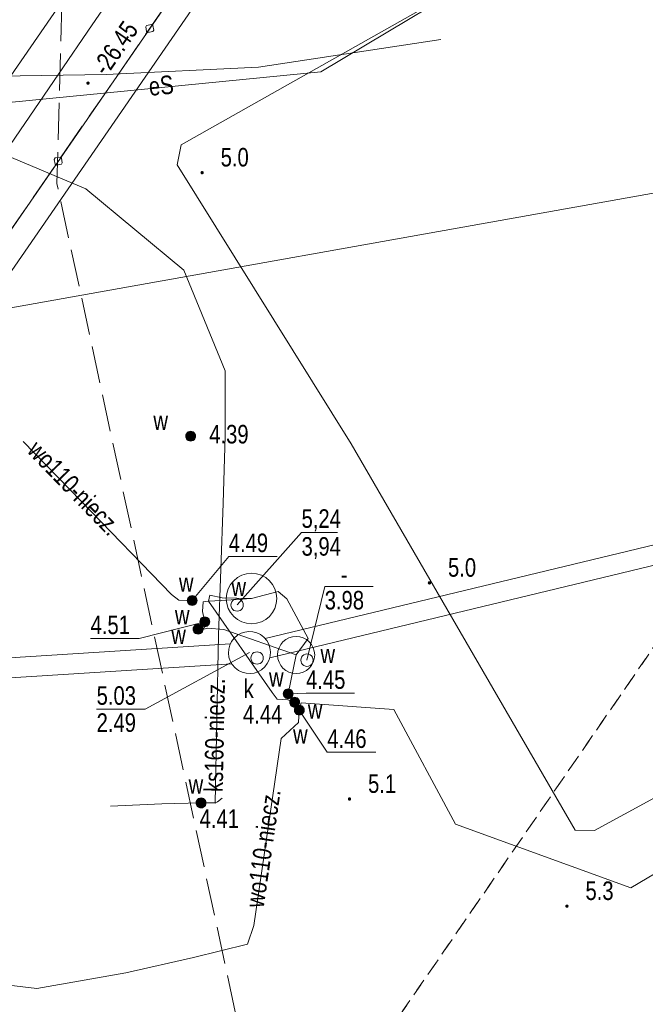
# Model space of a CAD drawing. Header units: metres. Extents: x 5450672 to 5451002, y 5973437 to 5973741.
# Tile 19 of 54: x 5450812 to 5450837, y 5973570 to 5973609. Entities that reach past the tile are written whole.
import ezdxf
from ezdxf.enums import TextEntityAlignment as Align

# ---------------------------------------------------------------- set-up
doc = ezdxf.new("R2010")
doc.units = ezdxf.units.M
doc.linetypes.add('L_0_03', pattern=[1, 0.5, -0.5])
doc.linetypes.add('L_0_06', pattern=[2, 1.5, -0.5])
for name, color, linetype, lineweight in [('GESUZY', 96, 'CONTINUOUS', 18), ('GSLKBA', 7, 'CONTINUOUS', 18), ('GSPWPN', 7, 'CONTINUOUS', 13), ('GSPWPN_O', 7, 'CONTINUOUS', 13), ('GSPWPS', 7, 'CONTINUOUS', 13), ('GSPWPS_O', 7, 'CONTINUOUS', 13), ('GSSINK', 7, 'CONTINUOUS', 18), ('GSSKOA', 7, 'CONTINUOUS', 18), ('GULEPR', 1, 'CONTINUOUS', 18), ('GULEPR_O', 1, 'CONTINUOUS', 18), ('GULKPR', 36, 'CONTINUOUS', 18), ('GULKPR_O', 36, 'CONTINUOUS', 18), ('GULWPR', 5, 'CONTINUOUS', 18), ('GULWPR_O', 5, 'CONTINUOUS', 18), ('GUPIWZ', 7, 'CONTINUOUS', 18), ('GUPIWZ_O', 7, 'CONTINUOUS', 18), ('GUPPRZ_O', 7, 'CONTINUOUS', 18), ('GUPWZA', 5, 'CONTINUOUS', 18), ('GUPWZA_O', 5, 'CONTINUOUS', 18), ('GUSIKP', 7, 'CONTINUOUS', 18)]:
    doc.layers.add(name, color=color, linetype=linetype, lineweight=lineweight)
doc.styles.add('Arial', font='Arial.ttf')

msp = doc.modelspace()

# ---------------------------------------------------------------- hatches: boundary and pattern name
at = {"layer": 'GSPWPN', "linetype": 'Continuous', "lineweight": 13, "true_color": 0x000000}
for points in [[(5450819.318, 5973603.151), (5450819.322, 5973603.162), (5450819.329, 5973603.171), (5450819.339, 5973603.178), (5450819.349, 5973603.182), (5450819.361, 5973603.184), (5450819.373, 5973603.182), (5450819.384, 5973603.178), (5450819.393, 5973603.171), (5450819.4, 5973603.162), (5450819.404, 5973603.151), (5450819.406, 5973603.139), (5450819.404, 5973603.127), (5450819.4, 5973603.116), (5450819.393, 5973603.107), (5450819.384, 5973603.1), (5450819.373, 5973603.096), (5450819.361, 5973603.094), (5450819.349, 5973603.096), (5450819.339, 5973603.1), (5450819.329, 5973603.107), (5450819.322, 5973603.116), (5450819.318, 5973603.127), (5450819.316, 5973603.139)], [(5450828.505, 5973586.574), (5450828.509, 5973586.584), (5450828.516, 5973586.594), (5450828.526, 5973586.601), (5450828.536, 5973586.605), (5450828.548, 5973586.607), (5450828.56, 5973586.605), (5450828.57, 5973586.601), (5450828.58, 5973586.594), (5450828.587, 5973586.584), (5450828.591, 5973586.574), (5450828.593, 5973586.562), (5450828.591, 5973586.55), (5450828.587, 5973586.539), (5450828.58, 5973586.53), (5450828.57, 5973586.523), (5450828.56, 5973586.519), (5450828.548, 5973586.517), (5450828.536, 5973586.519), (5450828.526, 5973586.523), (5450828.516, 5973586.53), (5450828.509, 5973586.539), (5450828.505, 5973586.55), (5450828.503, 5973586.562)], [(5450825.275, 5973577.839), (5450825.279, 5973577.849), (5450825.286, 5973577.859), (5450825.296, 5973577.866), (5450825.306, 5973577.87), (5450825.318, 5973577.872), (5450825.33, 5973577.87), (5450825.341, 5973577.866), (5450825.35, 5973577.859), (5450825.357, 5973577.849), (5450825.361, 5973577.839), (5450825.363, 5973577.827), (5450825.361, 5973577.815), (5450825.357, 5973577.804), (5450825.35, 5973577.795), (5450825.341, 5973577.788), (5450825.33, 5973577.784), (5450825.318, 5973577.782), (5450825.306, 5973577.784), (5450825.296, 5973577.788), (5450825.286, 5973577.795), (5450825.279, 5973577.804), (5450825.275, 5973577.815), (5450825.273, 5973577.827)], [(5450834.06, 5973573.51), (5450834.064, 5973573.52), (5450834.071, 5973573.53), (5450834.081, 5973573.537), (5450834.091, 5973573.541), (5450834.103, 5973573.543), (5450834.115, 5973573.541), (5450834.126, 5973573.537), (5450834.135, 5973573.53), (5450834.142, 5973573.52), (5450834.146, 5973573.51), (5450834.148, 5973573.498), (5450834.146, 5973573.486), (5450834.142, 5973573.475), (5450834.135, 5973573.466), (5450834.126, 5973573.459), (5450834.115, 5973573.455), (5450834.103, 5973573.453), (5450834.091, 5973573.455), (5450834.081, 5973573.459), (5450834.071, 5973573.466), (5450834.064, 5973573.475), (5450834.06, 5973573.486), (5450834.058, 5973573.498)]]:
    msp.add_hatch(color=18, dxfattribs=at).paths.add_polyline_path(points)
at = {"layer": 'GSPWPS', "linetype": 'Continuous', "lineweight": 13, "true_color": 0x000000}
msp.add_hatch(color=18, dxfattribs=at).paths.add_polyline_path([(5450814.707, 5973606.772), (5450814.711, 5973606.782), (5450814.718, 5973606.792), (5450814.728, 5973606.799), (5450814.738, 5973606.803), (5450814.75, 5973606.805), (5450814.762, 5973606.803), (5450814.773, 5973606.799), (5450814.782, 5973606.792), (5450814.789, 5973606.782), (5450814.793, 5973606.772), (5450814.795, 5973606.76), (5450814.793, 5973606.748), (5450814.789, 5973606.737), (5450814.782, 5973606.728), (5450814.773, 5973606.721), (5450814.762, 5973606.717), (5450814.75, 5973606.715), (5450814.738, 5973606.717), (5450814.728, 5973606.721), (5450814.718, 5973606.728), (5450814.711, 5973606.737), (5450814.707, 5973606.748), (5450814.705, 5973606.76)])
at = {"layer": 'GUPWZA', "linetype": 'Continuous', "lineweight": 18, "true_color": 0x0000ff}
for points in [[(5450818.707, 5973592.542), (5450818.727, 5973592.59), (5450818.759, 5973592.631), (5450818.8, 5973592.663), (5450818.848, 5973592.683), (5450818.9, 5973592.69), (5450818.952, 5973592.683), (5450819, 5973592.663), (5450819.041, 5973592.631), (5450819.073, 5973592.59), (5450819.093, 5973592.542), (5450819.1, 5973592.49), (5450819.093, 5973592.438), (5450819.073, 5973592.39), (5450819.041, 5973592.349), (5450819, 5973592.317), (5450818.952, 5973592.297), (5450818.9, 5973592.29), (5450818.848, 5973592.297), (5450818.8, 5973592.317), (5450818.759, 5973592.349), (5450818.727, 5973592.39), (5450818.707, 5973592.438), (5450818.7, 5973592.49)], [(5450818.767, 5973585.902), (5450818.787, 5973585.95), (5450818.819, 5973585.991), (5450818.86, 5973586.023), (5450818.908, 5973586.043), (5450818.96, 5973586.05), (5450819.012, 5973586.043), (5450819.06, 5973586.023), (5450819.101, 5973585.991), (5450819.133, 5973585.95), (5450819.153, 5973585.902), (5450819.16, 5973585.85), (5450819.153, 5973585.798), (5450819.133, 5973585.75), (5450819.101, 5973585.709), (5450819.06, 5973585.677), (5450819.012, 5973585.657), (5450818.96, 5973585.65), (5450818.908, 5973585.657), (5450818.86, 5973585.677), (5450818.819, 5973585.709), (5450818.787, 5973585.75), (5450818.767, 5973585.798), (5450818.76, 5973585.85)], [(5450819.277, 5973585.042), (5450819.297, 5973585.09), (5450819.329, 5973585.131), (5450819.37, 5973585.163), (5450819.418, 5973585.183), (5450819.47, 5973585.19), (5450819.522, 5973585.183), (5450819.57, 5973585.163), (5450819.611, 5973585.131), (5450819.643, 5973585.09), (5450819.663, 5973585.042), (5450819.67, 5973584.99), (5450819.663, 5973584.938), (5450819.643, 5973584.89), (5450819.611, 5973584.849), (5450819.57, 5973584.817), (5450819.522, 5973584.797), (5450819.47, 5973584.79), (5450819.418, 5973584.797), (5450819.37, 5973584.817), (5450819.329, 5973584.849), (5450819.297, 5973584.89), (5450819.277, 5973584.938), (5450819.27, 5973584.99)], [(5450819.007, 5973584.742), (5450819.027, 5973584.79), (5450819.059, 5973584.831), (5450819.1, 5973584.863), (5450819.148, 5973584.883), (5450819.2, 5973584.89), (5450819.252, 5973584.883), (5450819.3, 5973584.863), (5450819.341, 5973584.831), (5450819.373, 5973584.79), (5450819.393, 5973584.742), (5450819.4, 5973584.69), (5450819.393, 5973584.638), (5450819.373, 5973584.59), (5450819.341, 5973584.549), (5450819.3, 5973584.517), (5450819.252, 5973584.497), (5450819.2, 5973584.49), (5450819.148, 5973584.497), (5450819.1, 5973584.517), (5450819.059, 5973584.549), (5450819.027, 5973584.59), (5450819.007, 5973584.638), (5450819, 5973584.69)], [(5450822.647, 5973582.132), (5450822.667, 5973582.18), (5450822.699, 5973582.221), (5450822.74, 5973582.253), (5450822.788, 5973582.273), (5450822.84, 5973582.28), (5450822.892, 5973582.273), (5450822.94, 5973582.253), (5450822.981, 5973582.221), (5450823.013, 5973582.18), (5450823.033, 5973582.132), (5450823.04, 5973582.08), (5450823.033, 5973582.028), (5450823.013, 5973581.98), (5450822.981, 5973581.939), (5450822.94, 5973581.907), (5450822.892, 5973581.887), (5450822.84, 5973581.88), (5450822.788, 5973581.887), (5450822.74, 5973581.907), (5450822.699, 5973581.939), (5450822.667, 5973581.98), (5450822.647, 5973582.028), (5450822.64, 5973582.08)], [(5450822.907, 5973581.792), (5450822.927, 5973581.84), (5450822.959, 5973581.881), (5450823, 5973581.913), (5450823.048, 5973581.933), (5450823.1, 5973581.94), (5450823.152, 5973581.933), (5450823.2, 5973581.913), (5450823.241, 5973581.881), (5450823.273, 5973581.84), (5450823.293, 5973581.792), (5450823.3, 5973581.74), (5450823.293, 5973581.688), (5450823.273, 5973581.64), (5450823.241, 5973581.599), (5450823.2, 5973581.567), (5450823.152, 5973581.547), (5450823.1, 5973581.54), (5450823.048, 5973581.547), (5450823, 5973581.567), (5450822.959, 5973581.599), (5450822.927, 5973581.64), (5450822.907, 5973581.688), (5450822.9, 5973581.74)], [(5450823.097, 5973581.472), (5450823.117, 5973581.52), (5450823.149, 5973581.561), (5450823.19, 5973581.593), (5450823.238, 5973581.613), (5450823.29, 5973581.62), (5450823.342, 5973581.613), (5450823.39, 5973581.593), (5450823.431, 5973581.561), (5450823.463, 5973581.52), (5450823.483, 5973581.472), (5450823.49, 5973581.42), (5450823.483, 5973581.368), (5450823.463, 5973581.32), (5450823.431, 5973581.279), (5450823.39, 5973581.247), (5450823.342, 5973581.227), (5450823.29, 5973581.22), (5450823.238, 5973581.227), (5450823.19, 5973581.247), (5450823.149, 5973581.279), (5450823.117, 5973581.32), (5450823.097, 5973581.368), (5450823.09, 5973581.42)], [(5450819.127, 5973577.722), (5450819.147, 5973577.77), (5450819.179, 5973577.811), (5450819.22, 5973577.843), (5450819.268, 5973577.863), (5450819.32, 5973577.87), (5450819.372, 5973577.863), (5450819.42, 5973577.843), (5450819.461, 5973577.811), (5450819.493, 5973577.77), (5450819.513, 5973577.722), (5450819.52, 5973577.67), (5450819.513, 5973577.618), (5450819.493, 5973577.57), (5450819.461, 5973577.529), (5450819.42, 5973577.497), (5450819.372, 5973577.477), (5450819.32, 5973577.47), (5450819.268, 5973577.477), (5450819.22, 5973577.497), (5450819.179, 5973577.529), (5450819.147, 5973577.57), (5450819.127, 5973577.618), (5450819.12, 5973577.67)]]:
    msp.add_hatch(color=5, dxfattribs=at).paths.add_polyline_path(points)

# ---------------------------------------------------------------- linework, layer by layer
at = {"layer": 'GESUZY', "color": 96, "linetype": 'L_0_03', "lineweight": 18, "flags": 128}
msp.add_lwpolyline([(5450804.595, 5973540.312), (5450804.932, 5973547.151), (5450806.002, 5973547.514), (5450814.016, 5973547.14), (5450814.418, 5973550.343), (5450891.608, 5973662.265), (5450935.608, 5973598.484), (5450934.22, 5973591.65), (5450807.74, 5973509.03), (5450803.745, 5973511.267)], close=True, dxfattribs=at)
msp.add_lwpolyline([(5450814.418, 5973550.343), (5450891.608, 5973662.265)], dxfattribs=at)
at = {"layer": 'GSLKBA', "color": 7, "linetype": 'Continuous', "lineweight": 18, "flags": 128}
msp.add_lwpolyline([(5450742.38, 5973503.004), (5450746.3, 5973507.68), (5450752.58, 5973515.69), (5450758.55, 5973523.94), (5450764.29, 5973532.18), (5450769.97, 5973540.41), (5450775.66, 5973548.65), (5450781.33, 5973556.88), (5450787, 5973565.1), (5450792.67, 5973573.31), (5450798.36, 5973581.56), (5450804.06, 5973589.82), (5450809.71, 5973598.04), (5450815.4, 5973606.29), (5450821.08, 5973614.52), (5450826.76, 5973622.77), (5450832.42, 5973630.97), (5450838.11, 5973639.2)], dxfattribs=at)
for points in [[(5450817.174, 5973608.802), (5450817.119, 5973608.84), (5450817.083, 5973609.037), (5450817.121, 5973609.092), (5450817.318, 5973609.128), (5450817.373, 5973609.09), (5450817.409, 5973608.893), (5450817.371, 5973608.838)], [(5450817.174, 5973608.802), (5450817.119, 5973608.84), (5450817.083, 5973609.037), (5450817.121, 5973609.092), (5450817.318, 5973609.128), (5450817.373, 5973609.09), (5450817.409, 5973608.893), (5450817.371, 5973608.838)], [(5450813.477, 5973603.443), (5450813.422, 5973603.481), (5450813.386, 5973603.677), (5450813.424, 5973603.733), (5450813.62, 5973603.769), (5450813.675, 5973603.731), (5450813.712, 5973603.534), (5450813.674, 5973603.479)], [(5450813.477, 5973603.443), (5450813.422, 5973603.481), (5450813.386, 5973603.677), (5450813.424, 5973603.733), (5450813.62, 5973603.769), (5450813.675, 5973603.731), (5450813.712, 5973603.534), (5450813.674, 5973603.479)]]:
    msp.add_lwpolyline(points, close=True, dxfattribs=at)
at = {"layer": 'GSPWPN', "color": 7, "linetype": 'Continuous', "lineweight": 13, "flags": 128}
for points in [[(5450819.318, 5973603.151), (5450819.322, 5973603.162), (5450819.329, 5973603.171), (5450819.339, 5973603.178), (5450819.349, 5973603.182), (5450819.361, 5973603.184), (5450819.373, 5973603.182), (5450819.384, 5973603.178), (5450819.393, 5973603.171), (5450819.4, 5973603.162), (5450819.404, 5973603.151), (5450819.406, 5973603.139), (5450819.404, 5973603.127), (5450819.4, 5973603.116), (5450819.393, 5973603.107), (5450819.384, 5973603.1), (5450819.373, 5973603.096), (5450819.361, 5973603.094), (5450819.349, 5973603.096), (5450819.339, 5973603.1), (5450819.329, 5973603.107), (5450819.322, 5973603.116), (5450819.318, 5973603.127), (5450819.316, 5973603.139)], [(5450828.505, 5973586.574), (5450828.509, 5973586.584), (5450828.516, 5973586.594), (5450828.526, 5973586.601), (5450828.536, 5973586.605), (5450828.548, 5973586.607), (5450828.56, 5973586.605), (5450828.57, 5973586.601), (5450828.58, 5973586.594), (5450828.587, 5973586.584), (5450828.591, 5973586.574), (5450828.593, 5973586.562), (5450828.591, 5973586.55), (5450828.587, 5973586.539), (5450828.58, 5973586.53), (5450828.57, 5973586.523), (5450828.56, 5973586.519), (5450828.548, 5973586.517), (5450828.536, 5973586.519), (5450828.526, 5973586.523), (5450828.516, 5973586.53), (5450828.509, 5973586.539), (5450828.505, 5973586.55), (5450828.503, 5973586.562)], [(5450825.275, 5973577.839), (5450825.279, 5973577.849), (5450825.286, 5973577.859), (5450825.296, 5973577.866), (5450825.306, 5973577.87), (5450825.318, 5973577.872), (5450825.33, 5973577.87), (5450825.341, 5973577.866), (5450825.35, 5973577.859), (5450825.357, 5973577.849), (5450825.361, 5973577.839), (5450825.363, 5973577.827), (5450825.361, 5973577.815), (5450825.357, 5973577.804), (5450825.35, 5973577.795), (5450825.341, 5973577.788), (5450825.33, 5973577.784), (5450825.318, 5973577.782), (5450825.306, 5973577.784), (5450825.296, 5973577.788), (5450825.286, 5973577.795), (5450825.279, 5973577.804), (5450825.275, 5973577.815), (5450825.273, 5973577.827)], [(5450834.06, 5973573.51), (5450834.064, 5973573.52), (5450834.071, 5973573.53), (5450834.081, 5973573.537), (5450834.091, 5973573.541), (5450834.103, 5973573.543), (5450834.115, 5973573.541), (5450834.126, 5973573.537), (5450834.135, 5973573.53), (5450834.142, 5973573.52), (5450834.146, 5973573.51), (5450834.148, 5973573.498), (5450834.146, 5973573.486), (5450834.142, 5973573.475), (5450834.135, 5973573.466), (5450834.126, 5973573.459), (5450834.115, 5973573.455), (5450834.103, 5973573.453), (5450834.091, 5973573.455), (5450834.081, 5973573.459), (5450834.071, 5973573.466), (5450834.064, 5973573.475), (5450834.06, 5973573.486), (5450834.058, 5973573.498)]]:
    msp.add_lwpolyline(points, close=True, dxfattribs=at)
at = {"layer": 'GSPWPS', "color": 7, "linetype": 'Continuous', "lineweight": 13, "flags": 128}
msp.add_lwpolyline([(5450814.707, 5973606.772), (5450814.711, 5973606.782), (5450814.718, 5973606.792), (5450814.728, 5973606.799), (5450814.738, 5973606.803), (5450814.75, 5973606.805), (5450814.762, 5973606.803), (5450814.773, 5973606.799), (5450814.782, 5973606.792), (5450814.789, 5973606.782), (5450814.793, 5973606.772), (5450814.795, 5973606.76), (5450814.793, 5973606.748), (5450814.789, 5973606.737), (5450814.782, 5973606.728), (5450814.773, 5973606.721), (5450814.762, 5973606.717), (5450814.75, 5973606.715), (5450814.738, 5973606.717), (5450814.728, 5973606.721), (5450814.718, 5973606.728), (5450814.711, 5973606.737), (5450814.707, 5973606.748), (5450814.705, 5973606.76)], close=True, dxfattribs=at)
at = {"layer": 'GSSINK', "color": 7, "linetype": 'Continuous', "lineweight": 18, "flags": 128}
msp.add_lwpolyline([(5450898.152, 5973724.595), (5450895.74, 5973721.1), (5450888.37, 5973710.41), (5450864.3, 5973675.5), (5450848.97, 5973653.28), (5450825.56, 5973619.34), (5450800.71, 5973583.31), (5450779.56, 5973552.63), (5450763.23, 5973528.96), (5450755.93, 5973518.6), (5450744.27, 5973503.7), (5450743.237, 5973502.493), (5450731.904, 5973509.257), (5450733.85, 5973511.51), (5450743.62, 5973523.84), (5450753.2, 5973537.31), (5450769.65, 5973561.17), (5450790.4, 5973591.26), (5450815.86, 5973628.18), (5450837.29, 5973659.24), (5450849.91, 5973677.54), (5450875.1, 5973714.07), (5450885.68, 5973729.4), (5450890.128, 5973735.85)], close=True, dxfattribs=at)
at = {"layer": 'GSSKOA', "color": 7, "linetype": 'L_0_06', "lineweight": 18, "flags": 128}
msp.add_lwpolyline([(5450732.736, 5973508.76), (5450737.66, 5973514.64), (5450749.5, 5973530.31), (5450755.17, 5973538.49), (5450760.82, 5973546.72), (5450766.52, 5973554.96), (5450772.2, 5973563.2), (5450777.88, 5973571.45), (5450783.54, 5973579.66), (5450789.24, 5973587.88), (5450794.91, 5973596.12), (5450800.57, 5973604.34), (5450806.24, 5973612.58), (5450811.93, 5973620.82), (5450817.62, 5973629.05), (5450823.28, 5973637.27), (5450828.99, 5973645.53), (5450834.65, 5973653.74), (5450840.33, 5973661.97), (5450846, 5973670.19), (5450851.68, 5973678.41), (5450857.36, 5973686.66), (5450863.04, 5973694.89), (5450868.71, 5973703.12), (5450874.38, 5973711.36), (5450880.05, 5973719.59), (5450886, 5973727.66), (5450889.17, 5973732.44), (5450890.749, 5973734.979), (5450897.56, 5973725.426), (5450894.88, 5973721.54), (5450889.21, 5973713.32), (5450883.53, 5973705.06), (5450877.87, 5973696.85), (5450872.16, 5973688.6), (5450866.48, 5973680.36), (5450860.82, 5973672.13), (5450855.15, 5973663.92), (5450843.79, 5973647.45), (5450838.11, 5973639.2), (5450832.42, 5973630.97), (5450826.76, 5973622.77), (5450821.08, 5973614.52), (5450815.4, 5973606.29), (5450809.71, 5973598.04), (5450804.06, 5973589.82), (5450798.36, 5973581.56), (5450792.67, 5973573.31), (5450787, 5973565.1), (5450781.33, 5973556.88), (5450775.66, 5973548.65), (5450769.97, 5973540.41), (5450764.29, 5973532.18), (5450758.55, 5973523.94), (5450752.58, 5973515.69), (5450746.3, 5973507.68), (5450742.38, 5973503.004)], close=True, dxfattribs=at)
at = {"layer": 'GULEPR', "color": 1, "linetype": 'Continuous', "lineweight": 18, "flags": 128}
for points in [[(5450739.328, 5973504.825), (5450739.51, 5973505.03), (5450748.75, 5973516.53), (5450757.42, 5973528.46), (5450895.375, 5973728.49)], [(5450804.73, 5973509.3), (5450851.08, 5973537.49), (5450860.86, 5973544.22), (5450861.09, 5973544.97), (5450860.86, 5973549.2), (5450849.08, 5973569.56), (5450843.15, 5973580.51), (5450842.49, 5973580.51), (5450835.22, 5973576.55), (5450834.44, 5973576.57), (5450825.39, 5973592.18), (5450818.35, 5973603.46), (5450818.51, 5973604.27), (5450831.25, 5973611.46)], [(5450831.25, 5973611.46), (5450824.16, 5973607.22), (5450811.55, 5973605.97), (5450810.17, 5973606.28), (5450807.11, 5973606.04)]]:
    msp.add_lwpolyline(points, dxfattribs=at)
at = {"layer": 'GULEPR', "color": 1, "linetype": 'L_0_06', "lineweight": 18, "flags": 128}
msp.add_lwpolyline([(5450789.461, 5973667.713), (5450796.892, 5973654.687), (5450804.273, 5973655.126), (5450805.357, 5973654.976), (5450820.742, 5973654.3), (5450814.124, 5973626.193), (5450813.497, 5973602.706), (5450821.304, 5973566.433), (5450840.051, 5973563.932), (5450875.145, 5973576.667), (5450907.685, 5973591.962), (5450908.552, 5973594.547)], dxfattribs=at)
at = {"layer": 'GULKPR', "color": 36, "linetype": 'Continuous', "lineweight": 18, "flags": 128}
for points in [[(5450829.01, 5973608.52), (5450821.64, 5973607.4), (5450815.48, 5973607.11), (5450805.06, 5973606.95), (5450802.98, 5973606.86), (5450802.39, 5973606.89), (5450801.89, 5973606.91)], [(5450820.17, 5973577.86), (5450819.98, 5973577.71), (5450819.89, 5973577.66), (5450820.03, 5973584.45), (5450820.21, 5973589.79), (5450820.29, 5973592.49), (5450820.29, 5973595.13), (5450818.62, 5973599.2), (5450814.66, 5973602.49), (5450810.01, 5973604.44), (5450806.41, 5973605.44), (5450802.72, 5973606.13), (5450801.89, 5973606.91)], [(5450821.909, 5973584.317), (5450901.11, 5973603.39)], [(5450843.181, 5973603.305), (5450803.476, 5973596.221), (5450802.889, 5973596.094), (5450791.989, 5973593.835), (5450752.453, 5973585.624)], [(5450901.302, 5973602.616), (5450822.101, 5973583.532)], [(5450751.268, 5973579.714), (5450820.505, 5973584.097)], [(5450820.557, 5973583.298), (5450751.104, 5973578.895)]]:
    msp.add_lwpolyline(points, dxfattribs=at)
at = {"layer": 'GULWPR', "color": 5, "linetype": 'Continuous', "lineweight": 18, "flags": 128}
for points in [[(5450794.71, 5973579.79), (5450799.5, 5973586.75), (5450802.45, 5973591.02), (5450805.93, 5973596.08), (5450810.82, 5973603.13), (5450814.92, 5973609.11), (5450818.7, 5973614.61), (5450822.55, 5973620.15), (5450827.8, 5973627.78), (5450830.5, 5973631.69), (5450834.43, 5973637.34), (5450836.1, 5973639.92), (5450840.83, 5973646.66), (5450845.49, 5973653.46), (5450851.15, 5973661.65), (5450857.09, 5973670.18), (5450863.91, 5973680.13), (5450866.28, 5973683.56), (5450870.41, 5973689.58), (5450873.93, 5973694.68), (5450877.4, 5973699.68), (5450887.25, 5973713.73), (5450890.91, 5973719.34)], [(5450818.96, 5973585.85), (5450818.42, 5973585.87), (5450818.12, 5973586.09), (5450814.47, 5973589.86), (5450812.13, 5973592.28)], [(5450819.62, 5973585.83), (5450819.68, 5973586.07), (5450820.17, 5973585.96), (5450821.36, 5973585.93)], [(5450819.62, 5973585.83), (5450820.13, 5973585.85), (5450821.36, 5973585.93)], [(5450823.16, 5973583.65), (5450823.65, 5973584.31), (5450822.78, 5973585.92), (5450822.43, 5973586.22), (5450821.36, 5973585.93)], [(5450819.43, 5973584.69), (5450819.47, 5973584.99), (5450819.38, 5973585.4), (5450819.4, 5973585.8), (5450819.62, 5973585.83)], [(5450823.1, 5973581.74), (5450822.83, 5973581.83), (5450822.4, 5973581.87), (5450822.19, 5973582.13), (5450819.62, 5973585.83)], [(5450823.16, 5973583.65), (5450820.24, 5973584.68), (5450819.58, 5973584.73), (5450819.43, 5973584.69)], [(5450823.1, 5973581.74), (5450822.84, 5973582.08), (5450823.16, 5973583.65)], [(5450823.29, 5973581.42), (5450823.1, 5973581.74)], [(5450844.4, 5973578.8), (5450836.69, 5973574.24), (5450829.6, 5973576.81), (5450827.11, 5973581.44), (5450823.92, 5973581.68), (5450823.36, 5973581.72), (5450823.29, 5973581.42)], [(5450801.15, 5973574.3), (5450802.25, 5973574.5), (5450803.14, 5973574.36), (5450803.65, 5973574.2), (5450806.81, 5973571.71), (5450809.27, 5973570.58), (5450812.68, 5973570.17), (5450816.28, 5973570.8), (5450819.02, 5973571.43), (5450821.2, 5973571.97), (5450821.45, 5973572.72), (5450822.55, 5973580.28), (5450823.25, 5973580.92), (5450823.29, 5973581.42)], [(5450819.9, 5973577.68), (5450819.32, 5973577.67), (5450817.73, 5973577.63), (5450815.66, 5973577.54)]]:
    msp.add_lwpolyline(points, dxfattribs=at)
at = {"layer": 'GUPIWZ', "color": 7, "linetype": 'Continuous', "lineweight": 18, "flags": 128}
for points in [[(5450820.775, 5973585.918), (5450820.84, 5973585.909), (5450820.9, 5973585.885), (5450820.952, 5973585.845), (5450820.992, 5973585.793), (5450821.016, 5973585.733), (5450821.025, 5973585.668), (5450821.016, 5973585.603), (5450820.992, 5973585.543), (5450820.952, 5973585.491), (5450820.9, 5973585.451), (5450820.84, 5973585.427), (5450820.775, 5973585.418), (5450820.71, 5973585.427), (5450820.65, 5973585.451), (5450820.598, 5973585.491), (5450820.558, 5973585.543), (5450820.534, 5973585.603), (5450820.525, 5973585.668), (5450820.534, 5973585.733), (5450820.558, 5973585.793), (5450820.598, 5973585.845), (5450820.65, 5973585.885), (5450820.71, 5973585.909)], [(5450821.581, 5973583.777), (5450821.646, 5973583.769), (5450821.706, 5973583.744), (5450821.758, 5973583.704), (5450821.798, 5973583.652), (5450821.823, 5973583.592), (5450821.831, 5973583.527), (5450821.823, 5973583.463), (5450821.798, 5973583.402), (5450821.758, 5973583.351), (5450821.706, 5973583.311), (5450821.646, 5973583.286), (5450821.581, 5973583.277), (5450821.516, 5973583.286), (5450821.456, 5973583.311), (5450821.404, 5973583.351), (5450821.365, 5973583.402), (5450821.34, 5973583.463), (5450821.331, 5973583.527), (5450821.34, 5973583.592), (5450821.365, 5973583.652), (5450821.404, 5973583.704), (5450821.456, 5973583.744), (5450821.516, 5973583.769)], [(5450823.6, 5973583.69), (5450823.665, 5973583.681), (5450823.725, 5973583.657), (5450823.777, 5973583.617), (5450823.817, 5973583.565), (5450823.841, 5973583.505), (5450823.85, 5973583.44), (5450823.841, 5973583.375), (5450823.817, 5973583.315), (5450823.777, 5973583.263), (5450823.725, 5973583.223), (5450823.665, 5973583.199), (5450823.6, 5973583.19), (5450823.535, 5973583.199), (5450823.475, 5973583.223), (5450823.423, 5973583.263), (5450823.383, 5973583.315), (5450823.359, 5973583.375), (5450823.35, 5973583.44), (5450823.359, 5973583.505), (5450823.383, 5973583.565), (5450823.423, 5973583.617), (5450823.475, 5973583.657), (5450823.535, 5973583.681)]]:
    msp.add_lwpolyline(points, close=True, dxfattribs=at)
at = {"layer": 'GUPPRZ_O', "color": 7, "linetype": 'Continuous', "lineweight": 13, "flags": 128}
msp.add_lwpolyline([(5450824.839, 5973588.6), (5450823.38, 5973588.6), (5450820.775, 5973585.67)], dxfattribs=at)
at = {"layer": 'GUPPRZ_O', "color": 5, "linetype": 'Continuous', "lineweight": 13, "flags": 128}
for points in [[(5450818.96, 5973585.85), (5450820.438, 5973587.634), (5450822.398, 5973587.634)], [(5450823.6, 5973583.44), (5450824.315, 5973586.41), (5450826.275, 5973586.41)], [(5450819.47, 5973584.99), (5450816.815, 5973584.321), (5450814.855, 5973584.321)], [(5450822.84, 5973582.08), (5450823.562, 5973582.109), (5450825.522, 5973582.109)], [(5450823.29, 5973581.42), (5450824.416, 5973579.721), (5450826.376, 5973579.721)]]:
    msp.add_lwpolyline(points, dxfattribs=at)
at = {"layer": 'GUPPRZ_O', "color": 36, "linetype": 'Continuous', "lineweight": 13, "flags": 128}
msp.add_lwpolyline([(5450821.275, 5973583.749), (5450817.059, 5973581.463), (5450815.099, 5973581.463)], dxfattribs=at)
at = {"layer": 'GUPWZA', "color": 5, "linetype": 'Continuous', "lineweight": 18, "flags": 128}
for points in [[(5450818.707, 5973592.542), (5450818.727, 5973592.59), (5450818.759, 5973592.631), (5450818.8, 5973592.663), (5450818.848, 5973592.683), (5450818.9, 5973592.69), (5450818.952, 5973592.683), (5450819, 5973592.663), (5450819.041, 5973592.631), (5450819.073, 5973592.59), (5450819.093, 5973592.542), (5450819.1, 5973592.49), (5450819.093, 5973592.438), (5450819.073, 5973592.39), (5450819.041, 5973592.349), (5450819, 5973592.317), (5450818.952, 5973592.297), (5450818.9, 5973592.29), (5450818.848, 5973592.297), (5450818.8, 5973592.317), (5450818.759, 5973592.349), (5450818.727, 5973592.39), (5450818.707, 5973592.438), (5450818.7, 5973592.49)], [(5450818.767, 5973585.902), (5450818.787, 5973585.95), (5450818.819, 5973585.991), (5450818.86, 5973586.023), (5450818.908, 5973586.043), (5450818.96, 5973586.05), (5450819.012, 5973586.043), (5450819.06, 5973586.023), (5450819.101, 5973585.991), (5450819.133, 5973585.95), (5450819.153, 5973585.902), (5450819.16, 5973585.85), (5450819.153, 5973585.798), (5450819.133, 5973585.75), (5450819.101, 5973585.709), (5450819.06, 5973585.677), (5450819.012, 5973585.657), (5450818.96, 5973585.65), (5450818.908, 5973585.657), (5450818.86, 5973585.677), (5450818.819, 5973585.709), (5450818.787, 5973585.75), (5450818.767, 5973585.798), (5450818.76, 5973585.85)], [(5450819.277, 5973585.042), (5450819.297, 5973585.09), (5450819.329, 5973585.131), (5450819.37, 5973585.163), (5450819.418, 5973585.183), (5450819.47, 5973585.19), (5450819.522, 5973585.183), (5450819.57, 5973585.163), (5450819.611, 5973585.131), (5450819.643, 5973585.09), (5450819.663, 5973585.042), (5450819.67, 5973584.99), (5450819.663, 5973584.938), (5450819.643, 5973584.89), (5450819.611, 5973584.849), (5450819.57, 5973584.817), (5450819.522, 5973584.797), (5450819.47, 5973584.79), (5450819.418, 5973584.797), (5450819.37, 5973584.817), (5450819.329, 5973584.849), (5450819.297, 5973584.89), (5450819.277, 5973584.938), (5450819.27, 5973584.99)], [(5450819.007, 5973584.742), (5450819.027, 5973584.79), (5450819.059, 5973584.831), (5450819.1, 5973584.863), (5450819.148, 5973584.883), (5450819.2, 5973584.89), (5450819.252, 5973584.883), (5450819.3, 5973584.863), (5450819.341, 5973584.831), (5450819.373, 5973584.79), (5450819.393, 5973584.742), (5450819.4, 5973584.69), (5450819.393, 5973584.638), (5450819.373, 5973584.59), (5450819.341, 5973584.549), (5450819.3, 5973584.517), (5450819.252, 5973584.497), (5450819.2, 5973584.49), (5450819.148, 5973584.497), (5450819.1, 5973584.517), (5450819.059, 5973584.549), (5450819.027, 5973584.59), (5450819.007, 5973584.638), (5450819, 5973584.69)], [(5450822.647, 5973582.132), (5450822.667, 5973582.18), (5450822.699, 5973582.221), (5450822.74, 5973582.253), (5450822.788, 5973582.273), (5450822.84, 5973582.28), (5450822.892, 5973582.273), (5450822.94, 5973582.253), (5450822.981, 5973582.221), (5450823.013, 5973582.18), (5450823.033, 5973582.132), (5450823.04, 5973582.08), (5450823.033, 5973582.028), (5450823.013, 5973581.98), (5450822.981, 5973581.939), (5450822.94, 5973581.907), (5450822.892, 5973581.887), (5450822.84, 5973581.88), (5450822.788, 5973581.887), (5450822.74, 5973581.907), (5450822.699, 5973581.939), (5450822.667, 5973581.98), (5450822.647, 5973582.028), (5450822.64, 5973582.08)], [(5450822.907, 5973581.792), (5450822.927, 5973581.84), (5450822.959, 5973581.881), (5450823, 5973581.913), (5450823.048, 5973581.933), (5450823.1, 5973581.94), (5450823.152, 5973581.933), (5450823.2, 5973581.913), (5450823.241, 5973581.881), (5450823.273, 5973581.84), (5450823.293, 5973581.792), (5450823.3, 5973581.74), (5450823.293, 5973581.688), (5450823.273, 5973581.64), (5450823.241, 5973581.599), (5450823.2, 5973581.567), (5450823.152, 5973581.547), (5450823.1, 5973581.54), (5450823.048, 5973581.547), (5450823, 5973581.567), (5450822.959, 5973581.599), (5450822.927, 5973581.64), (5450822.907, 5973581.688), (5450822.9, 5973581.74)], [(5450823.097, 5973581.472), (5450823.117, 5973581.52), (5450823.149, 5973581.561), (5450823.19, 5973581.593), (5450823.238, 5973581.613), (5450823.29, 5973581.62), (5450823.342, 5973581.613), (5450823.39, 5973581.593), (5450823.431, 5973581.561), (5450823.463, 5973581.52), (5450823.483, 5973581.472), (5450823.49, 5973581.42), (5450823.483, 5973581.368), (5450823.463, 5973581.32), (5450823.431, 5973581.279), (5450823.39, 5973581.247), (5450823.342, 5973581.227), (5450823.29, 5973581.22), (5450823.238, 5973581.227), (5450823.19, 5973581.247), (5450823.149, 5973581.279), (5450823.117, 5973581.32), (5450823.097, 5973581.368), (5450823.09, 5973581.42)], [(5450819.127, 5973577.722), (5450819.147, 5973577.77), (5450819.179, 5973577.811), (5450819.22, 5973577.843), (5450819.268, 5973577.863), (5450819.32, 5973577.87), (5450819.372, 5973577.863), (5450819.42, 5973577.843), (5450819.461, 5973577.811), (5450819.493, 5973577.77), (5450819.513, 5973577.722), (5450819.52, 5973577.67), (5450819.513, 5973577.618), (5450819.493, 5973577.57), (5450819.461, 5973577.529), (5450819.42, 5973577.497), (5450819.372, 5973577.477), (5450819.32, 5973577.47), (5450819.268, 5973577.477), (5450819.22, 5973577.497), (5450819.179, 5973577.529), (5450819.147, 5973577.57), (5450819.127, 5973577.618), (5450819.12, 5973577.67)]]:
    msp.add_lwpolyline(points, close=True, dxfattribs=at)
at = {"layer": 'GUSIKP', "color": 5, "linetype": 'Continuous', "lineweight": 18}
for centre, radius in [((5450821.36, 5973585.93), 1.02), ((5450823.16, 5973583.65), 0.75)]:
    msp.add_circle(centre, radius, dxfattribs=at)
at = {"layer": 'GUSIKP', "color": 36, "linetype": 'Continuous', "lineweight": 18}
for start, end in [(46.6187, 226.6177), (226.6187, 46.6177)]:
    msp.add_arc((5450821.275, 5973583.749), 0.849, start, end, dxfattribs=at)

# ---------------------------------------------------------------- texts
at = {"layer": 'GSPWPN_O', "color": 7, "style": 'Arial', "width": 0.78}
for s, p in [('5.0', (5450820.111, 5973604.139)), ('5.0', (5450829.298, 5973587.562)), ('5.1', (5450826.068, 5973578.827)), ('5.3', (5450834.853, 5973574.498))]:
    msp.add_text(s, height=0.75, dxfattribs=at).set_placement(p, align=Align.TOP_LEFT)
at = {"layer": 'GSPWPS_O', "color": 7, "style": 'Arial', "width": 0.78}
msp.add_text('-26.45', height=0.75, rotation=55.4, dxfattribs=at).set_placement((5450814.883, 5973607.436), align=Align.TOP_LEFT)
at = {"layer": 'GULEPR_O', "color": 1, "style": 'Arial', "width": 0.78}
msp.add_text('eS', height=0.75, rotation=5.7, dxfattribs=at).set_placement((5450817.172, 5973606.986), align=Align.TOP_LEFT)
at = {"layer": 'GULKPR_O', "color": 36, "style": 'Arial', "width": 0.78}
msp.add_text('ks160-niecz.', height=0.75, rotation=88.8, dxfattribs=at).set_placement((5450819.443, 5973578.124), align=Align.TOP_LEFT)
at = {"layer": 'GULWPR_O', "color": 5, "style": 'Arial', "width": 0.78}
for rotation, p in [(314.1, (5450812.789, 5973592.388)), (81.7, (5450821.104, 5973573.512))]:
    msp.add_text('wo110-niecz.', height=0.75, rotation=rotation, dxfattribs=at).set_placement(p, align=Align.TOP_LEFT)
at = {"layer": 'GUPIWZ_O', "color": 7, "style": 'Arial', "width": 0.78}
for s, p in [('w', (5450820.546, 5973586.776)), ('w', (5450824.145, 5973584.069)), ('k', (5450821.042, 5973582.659))]:
    msp.add_text(s, height=0.75, dxfattribs=at).set_placement(p, align=Align.TOP_LEFT)
at = {"layer": 'GUPPRZ_O', "color": 5, "style": 'Arial', "width": 0.78}
for s, p in [('4.39', (5450819.65, 5973592.947)), ('4.49', (5450820.438, 5973588.556)), ('-', (5450824.966, 5973587.271)), ('3.98', (5450824.315, 5973586.238)), ('4.51', (5450814.855, 5973585.243)), ('4.45', (5450823.562, 5973583.031)), ('4.44', (5450821.014, 5973581.626)), ('4.46', (5450824.416, 5973580.643)), ('4.41', (5450819.26, 5973577.413))]:
    msp.add_text(s, height=0.75, dxfattribs=at).set_placement(p, align=Align.TOP_LEFT)
for s, p in [('5,24', (5450823.38, 5973589.162)), ('3,94', (5450823.38, 5973588.037))]:
    msp.add_text(s, height=0.75, dxfattribs=at).set_placement(p, align=Align.MIDDLE_LEFT)
at = {"layer": 'GUPPRZ_O', "color": 36, "style": 'Arial', "width": 0.78}
for s, p in [('5.03', (5450815.099, 5973582.386)), ('2.49', (5450815.099, 5973581.291))]:
    msp.add_text(s, height=0.75, dxfattribs=at).set_placement(p, align=Align.TOP_LEFT)
at = {"layer": 'GUPWZA_O', "color": 5, "style": 'Arial', "width": 0.78}
for p in [(5450817.393, 5973593.49), (5450818.425, 5973586.954), (5450818.263, 5973585.636), (5450818.115, 5973584.846), (5450822.065, 5973583.122), (5450823.635, 5973581.827), (5450823.037, 5973580.818), (5450818.816, 5973578.798)]:
    msp.add_text('w', height=0.75, dxfattribs=at).set_placement(p, align=Align.TOP_LEFT)

doc.saveas('drawing.dxf')
